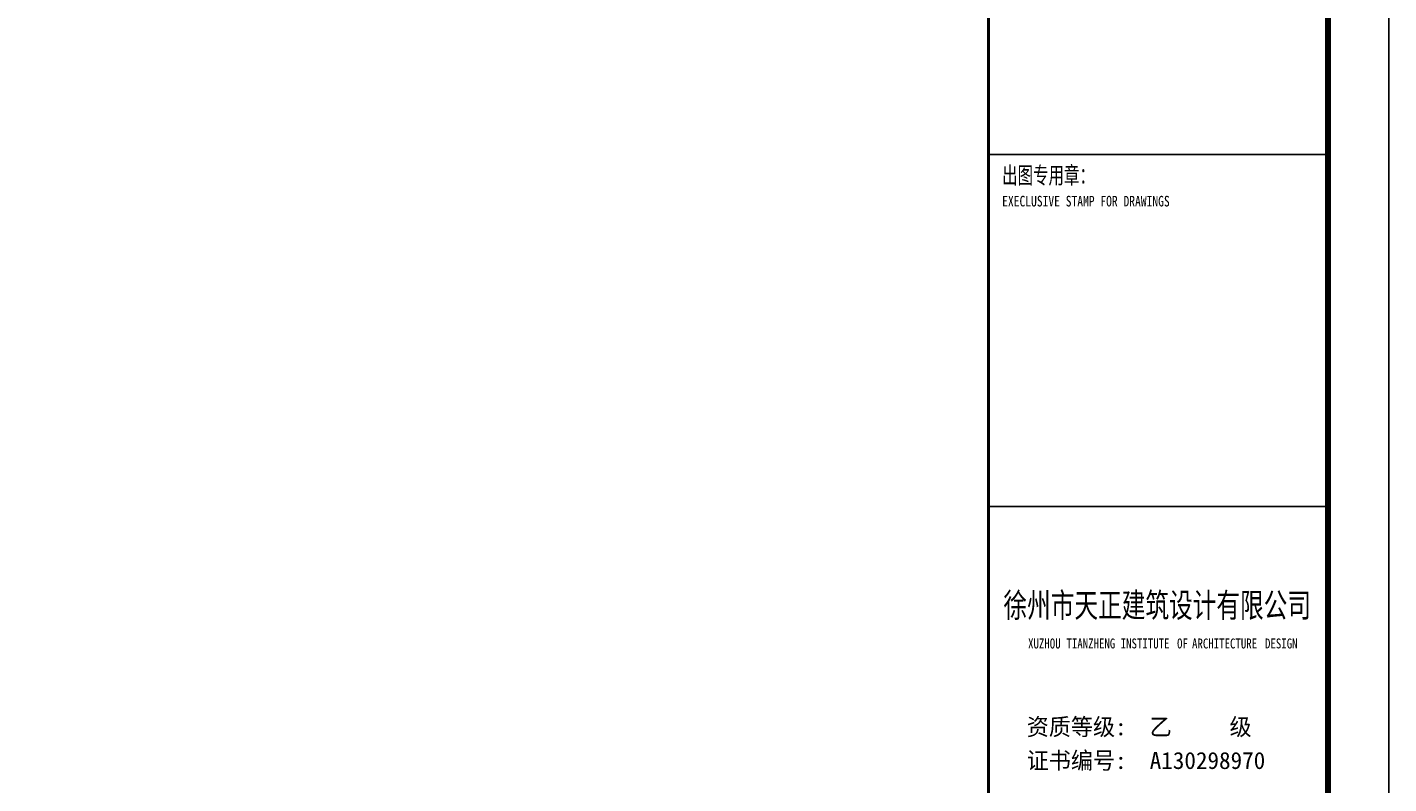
# Model space of a CAD drawing. Extents: x -302077 to 107904, y -9283 to 295706.
# Tile 154 of 256: x -6179 to 16267, y 7944 to 20417. Entities that reach past the tile are written whole.
import ezdxf
from ezdxf.enums import TextEntityAlignment as Align

# ---------------------------------------------------------------- set-up
doc = ezdxf.new("R2010")
doc.units = 0
doc.header["$LTSCALE"] = 500
doc.header["$MEASUREMENT"] = 0
doc.layers.get('0').update_dxf_attribs({"linetype": 'CONTINUOUS'})
for name, color, linetype in [('PUB_TITLE', 4, 'CONTINUOUS'), ('SHEET_TEXT', 3, 'CONTINUOUS'), ('TK', 7, 'CONTINUOUS')]:
    doc.layers.add(name, color=color, linetype=linetype)
doc.styles.add('-宋体', font='txt', dxfattribs={"width": 0.8})
doc.styles.add('TKHZ1', font='txt', dxfattribs={"width": 0.8})
doc.styles.add('黑体', font='simhei.ttf', dxfattribs={"width": 0.7, "height": 300})

# ---------------------------------------------------------------- blocks, each defined once
blk = doc.blocks.new('wrtgtg')
at = {"color": 4}
blk.add_line((7804, -4841), (7804, 52559), dxfattribs=at)
at = {"layer": 'PUB_TITLE'}
for p, q in [((8804, 53559), (8804, -5841)), ((7804, -4841), (7804, 52559))]:
    blk.add_line(p, q, dxfattribs=at)
blk.add_lwpolyline([(-75296, -5841), (8804, -5841), (8804, 53559), (-75296, 53559)], close=True, dxfattribs=at)
at = {"layer": 'PUB_TITLE', "const_width": 100}
blk.add_lwpolyline([(-72796, -4841), (7804, -4841), (7804, 52559), (-72796, 52559)], close=True, dxfattribs=at)
at = {"layer": 'PUB_TITLE'}
for points, const_width in [([(2204, -4841), (2204, 52559)], 50), ([(2204, 21759), (7804, 21759)], 29.7), ([(2204, 15959), (7804, 15959)], 29.7)]:
    blk.add_lwpolyline(points, dxfattribs=dict(at, const_width=const_width))
at = {"style": '黑体', "width": 0.8}
for s, height, p in [('XUZHOU', 164.3, (2858, 13617)), ('TIANZHENG', 164.3, (3491, 13617)), ('INSTITUTE', 164.3, (4385, 13617)), ('OF', 164.3, (5314, 13617)), ('ARCHITECTURE', 164.29, (5561, 13617)), ('DESIGN', 164.3, (6764, 13617))]:
    blk.add_text(s, height=height, dxfattribs=at).set_placement(p)
at = {"layer": 'SHEET_TEXT', "style": '-宋体', "width": 0.75}
blk.add_text('徐州市天正建筑设计有限公司', height=400, dxfattribs=at).set_placement((4987, 14131), align=Align.CENTER)
at = {"layer": 'TK', "style": 'TKHZ1'}
for s, height, width, p in [('出图专用章：', 280, 0.7, (2431, 21279)), ('EXECLUSIVE STAMP FOR DRAWINGS', 175, 0.8, (2431, 20904))]:
    blk.add_text(s, height=height, dxfattribs=dict(at, width=width)).set_placement(p)
at = {"layer": 'TK', "style": '-宋体'}
for s, p in [('资质等级:  乙     级', (2836, 12185)), ('证书编号:  A130298970', (2836, 11630))]:
    blk.add_text(s, height=280, dxfattribs=at).set_placement(p)

msp = doc.modelspace()

# ---------------------------------------------------------------- block references
msp.add_blockref('wrtgtg', (7462.635, -3441.74))

doc.saveas('drawing.dxf')
